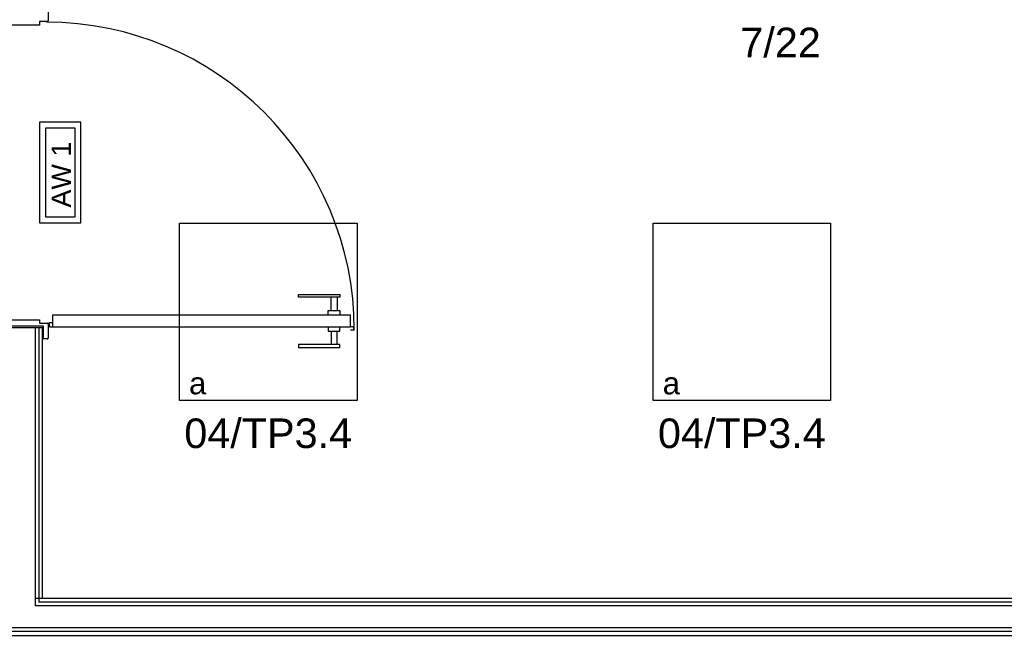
# Model space of a CAD drawing. Header units: millimetres. Extents: x 45983 to 94428, y -13359 to 18562.
# Tile 22 of 57: x 86688 to 90014, y -6582 to -4500. Entities that reach past the tile are written whole.
import ezdxf

# ---------------------------------------------------------------- set-up
doc = ezdxf.new("R2010")
doc.units = ezdxf.units.MM
doc.layers.add('Gniazda', color=1, linetype='Continuous')
doc.layers.add('Oświetlenie', color=5, linetype='Continuous')
doc.styles.get("Standard").update_dxf_attribs({"font": 'ARIAL.TTF'})
doc.styles.add('XF-oswietlenie-850$0$Standard', font='ARIAL.TTF')

msp = doc.modelspace()

# ---------------------------------------------------------------- linework, layer by layer
for p, q in [((86784, -4457), (86784, -4504)), ((86755, -4519), (86640, -4519)), ((86755, -4507), (86755, -4519)), ((86781, -4507), (86755, -4507)), ((87630, -5429.2), (87770, -5429.2)), ((87630, -5439.2), (87630, -5429.2)), ((87770, -5439.2), (87630, -5439.2)), ((87740, -5484.2), (87740, -5439.2)), ((87760, -5439.2), (87760, -5484.2)), ((87770, -5429.2), (87770, -5439.2)), ((87730, -5484.2), (87770, -5484.2)), ((87730, -5499.2), (87730, -5484.2)), ((87770, -5484.2), (87770, -5499.2)), ((86641, -5515), (86755, -5515)), ((86755, -5515), (86755, -5527)), ((86799.2, -5499.2), (86799.2, -5539.1)), ((87805, -5499.2), (86799.2, -5499.2)), ((87805, -5539.1), (87805, -5499.2)), ((86769, -5537), (86636, -5537)), ((86765, -5542), (86640, -5542)), ((86740, -5542), (86740, -6482)), ((86752.5, -5542), (86752.5, -6469.5)), ((86755, -5527), (86781, -5527)), ((86765, -6457), (86765, -5542)), ((86769, -5575), (86769, -5537)), ((86784, -5530), (86784, -5577)), ((86786.2, -5526.6), (86788.2, -5539.1)), ((86799.2, -5525.1), (86787.7, -5525.1)), ((86788.2, -5539.1), (86799.2, -5539.1)), ((86799.2, -5539.1), (87805, -5539.1)), ((87730, -5539.1), (87730, -5554.1)), ((87730, -5554.1), (87770, -5554.1)), ((87740, -5554.1), (87740, -5599.1)), ((87760, -5599.1), (87760, -5554.1)), ((87770, -5554.1), (87770, -5539.1)), ((87816, -5539.1), (87805, -5539.1)), ((87805, -5549.5), (87816.5, -5549.5)), ((87818, -5551), (87816, -5539.1)), ((86765, -5575), (86769, -5575)), ((86781, -5580), (86765, -5580)), ((87630, -5599.1), (87630, -5609.1)), ((87770, -5599.1), (87630, -5599.1)), ((87630, -5609.1), (87770, -5609.1)), ((87770, -5609.1), (87770, -5599.1)), ((87380, -6457), (86740, -6457)), ((87380, -6482), (86740, -6482)), ((87380, -6469.5), (86752.5, -6469.5)), ((88895.8, -6457), (87380, -6457)), ((88895.8, -6469.5), (87380, -6469.5)), ((88883.3, -6482), (87380, -6482)), ((91515, -6482), (88883.3, -6482)), ((91502.5, -6457), (88895.8, -6457)), ((91502.5, -6469.5), (88895.8, -6469.5)), ((87380, -6557), (85090, -6557)), ((87380, -6569.5), (85090, -6569.5)), ((85090, -6582), (87380, -6582)), ((92062.4, -6557), (87380, -6557)), ((92062.4, -6569.5), (87380, -6569.5)), ((87380, -6582), (92062.4, -6582))]:
    msp.add_line(p, q)
for centre, radius, start, end in [((86778.3, -5549), 1040, 0, 90), ((86781, -4504), 3, 270, 0), ((86781, -5530), 3, 0, 90), ((86787.7, -5526.6), 1.46, 90, 180), ((87816.5, -5551), 1.46, 0, 90), ((86781, -5577), 3, 270, 0)]:
    msp.add_arc(centre, radius, start, end)
at = {"layer": 'Oświetlenie'}
for p, q in [((87227.5, -5788.5), (87227.5, -5188.5)), ((87227.5, -5188.5), (87827.5, -5188.5)), ((87827.5, -5188.5), (87827.5, -5788.5)), ((88827.5, -5788.5), (88827.5, -5188.5)), ((88827.5, -5188.5), (89427.5, -5188.5)), ((89427.5, -5188.5), (89427.5, -5788.5)), ((87827.5, -5788.5), (87227.5, -5788.5)), ((89427.5, -5788.5), (88827.5, -5788.5))]:
    msp.add_line(p, q, dxfattribs=at)
at = {"layer": 'Oświetlenie', "ltscale": 2}
for points in [[(86895, -5187), (86895, -4847), (86755, -4847), (86755, -5187), (86895, -5187)], [(86875, -5167), (86875, -4867), (86775, -4867), (86775, -5167), (86875, -5167)]]:
    msp.add_lwpolyline(points, dxfattribs=at)

# ---------------------------------------------------------------- texts
at = {"layer": 'Gniazda', "insert": (89258.2, -4578.1), "char_height": 100, "width": 6342.147, "attachment_point": 5}
msp.add_mtext('7/22', dxfattribs=at)
at = {"layer": 'Oświetlenie', "ltscale": 2, "style": 'XF-oswietlenie-850$0$Standard'}
msp.add_text('AW 1', height=65.39, rotation=90, dxfattribs=at).set_placement((86860.9, -5135.8))
at = {"layer": 'Oświetlenie'}
for s, insert, char_height, width, attachment_point in [('a', (87260.1, -5692.2), 75, 249.331, 1), ('a', (88860.1, -5692.2), 75, 249.331, 1), ('04/TP3.4', (87527.5, -5899.5), 100, 6342.147, 5), ('04/TP3.4', (89127.5, -5899.5), 100, 6342.147, 5)]:
    msp.add_mtext(s, dxfattribs=dict(at, insert=insert, char_height=char_height, width=width, attachment_point=attachment_point))

doc.saveas('drawing.dxf')
